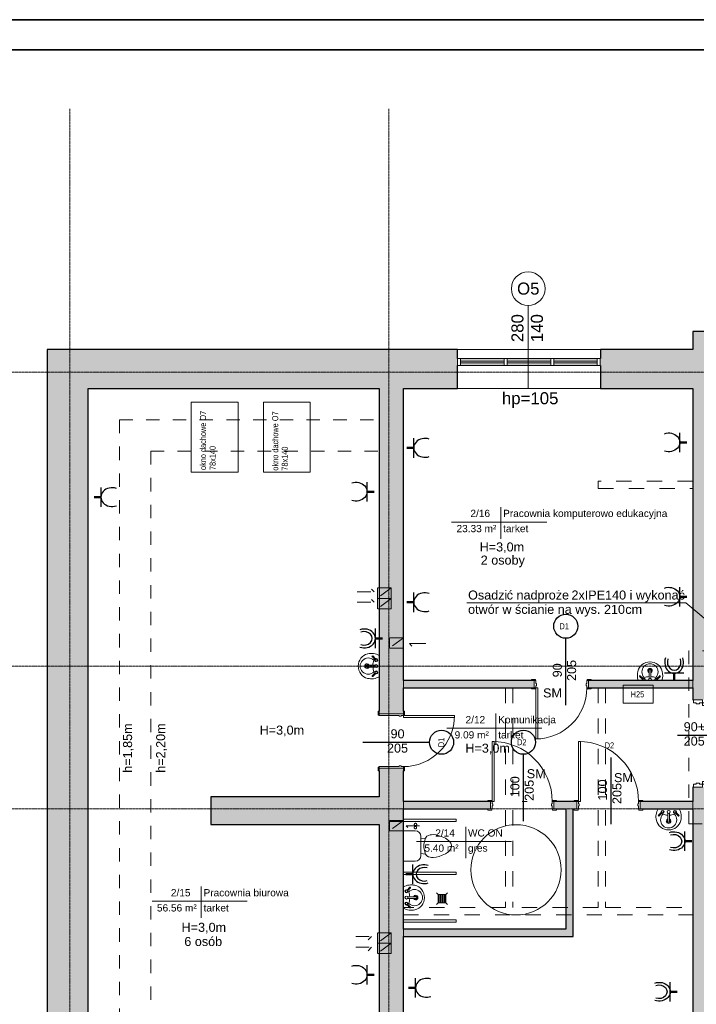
# Model space of a CAD drawing. Header units: centimetres. Extents: x 14504 to 44111, y -18976 to -7683.
# Tile 109 of 141: x 36046 to 37171, y -17642 to -16006. Entities that reach past the tile are written whole.
import ezdxf

# ---------------------------------------------------------------- set-up
doc = ezdxf.new("R2010")
doc.units = ezdxf.units.CM
for name, pattern in [('Aligning Line 1_8_', [0.635, 0.3175, -0.3175]), ('Kreska', [0.635, 0.3175, -0.3175]), ('Linia siatki', [0.9925, 0.47, -0.2175, 0.0875, -0.2175]), ('Ukryty', [0.714375, 0.47625, -0.238125])]:
    doc.linetypes.add(name, pattern=pattern)
for name, color, linetype, lineweight in [('_gruba', 90, 'Continuous', 35), ('A-AREA-IDEN', 4, 'Continuous', 9), ('A-DETL', 6, 'Continuous', 9), ('A-DETL-HDLN', 90, 'Ukryty', 9), ('A-DETL-MEDM', 33, 'Continuous', 25), ('A-DETL-THIN', 151, 'Continuous', 9), ('A-DOOR', 31, 'Continuous', 9), ('A-DOOR-FRAM', 31, 'Continuous', 18), ('A-GLAZ', 151, 'Continuous', 9), ('A-WALL', 4, 'Continuous', 9), ('A-WALL-PATT', 111, 'Continuous', 25), ('G-ANNO-TEXT', 8, 'Continuous', 9), ('I-WALL', 2, 'Continuous', 9), ('IE inst', 1, 'Continuous', 50), ('P-SANR-FIXT', 6, 'Continuous', 9), ('S-GRID', 8, 'Continuous', 9)]:
    doc.layers.add(name, color=color, linetype=linetype, lineweight=lineweight)
doc.styles.add('Arial_1', font='arial.ttf', dxfattribs={"height": 12})
doc.styles.add('Arial_3', font='arial.ttf', dxfattribs={"width": 0.8, "height": 18})
doc.styles.add('Arial_4', font='arial.ttf', dxfattribs={"height": 10})
doc.styles.add('Arial_5', font='arial.ttf', dxfattribs={"height": 15})

# ---------------------------------------------------------------- blocks, each defined once
blk = doc.blocks.new('Drzwi-wewnętrzne-jednoskrzydłowe-dwupanelowe-drewniane - 900 x 2100mm-634583-6_Poziom posadzka II pietra')
at = {"layer": 'A-DOOR', "lineweight": 18}
for p, q in [((42.5, 90.7), (39, 90.7)), ((39, 90.7), (39, 5.7)), ((42.5, 5.7), (42.5, 90.7)), ((39, 5.7), (42.5, 5.7))]:
    blk.add_line(p, q, dxfattribs=at)
at = {"layer": 'A-DOOR'}
for p, q in [((-43.1, 7.7), (-49.6, 7.7)), ((-49.6, 7.7), (-49.6, 5.7)), ((-49.6, 5.7), (-43.1, 5.7)), ((-43.1, 5.7), (-43.1, 7.7)), ((49.6, 7.7), (43.1, 7.7)), ((43.1, 7.7), (43.1, 5.7)), ((43.1, 5.7), (49.6, 5.7)), ((49.6, 5.7), (49.6, 7.7)), ((-43.1, -6.3), (-49.6, -6.3)), ((-49.6, -6.3), (-49.6, -8.3)), ((-49.6, -8.3), (-43.1, -8.3)), ((-43.1, -8.3), (-43.1, -6.3)), ((49.6, -6.3), (43.1, -6.3)), ((43.1, -6.3), (43.1, -8.3)), ((43.1, -8.3), (49.6, -8.3)), ((49.6, -8.3), (49.6, -6.3))]:
    blk.add_line(p, q, dxfattribs=at)
blk.add_arc((42.5, 5.7), 85, 90, 180, dxfattribs=at)
at = {"layer": 'A-DOOR-FRAM'}
for p, q in [((-42.5, 5.7), (-45, 5.7)), ((-45, 5.7), (-45, -6.3)), ((-42.5, 2.2), (-42.5, 5.7)), ((-41.2, 2.2), (-42.5, 2.2)), ((-41.2, -1.3), (-41.2, 2.2)), ((42.5, 2.2), (41.2, 2.2)), ((41.2, 2.2), (41.2, -1.3)), ((42.5, 5.7), (42.5, 2.2)), ((45, 5.7), (42.5, 5.7)), ((45, -6.3), (45, 5.7)), ((-45, -6.3), (-42.5, -6.3)), ((-42.5, -6.3), (-42.5, -1.3)), ((-42.5, -1.3), (-41.2, -1.3)), ((41.2, -1.3), (42.5, -1.3)), ((42.5, -1.3), (42.5, -6.3)), ((42.5, -6.3), (45, -6.3))]:
    blk.add_line(p, q, dxfattribs=at)
blk = doc.blocks.new('Drzwi-wewnętrzne-jednoskrzydłowe-dwupanelowe-drewniane - 900 x 2100mm-613824-6_Poziom posadzka II pietra')
at = {"layer": 'A-DOOR'}
for p, q in [((-49.635, 22.3175), (-43.135, 22.3175)), ((-49.635, 20.3175), (-49.635, 22.3175)), ((-43.135, 20.3175), (-49.635, 20.3175)), ((-43.135, 22.3175), (-43.135, 20.3175)), ((43.135, 22.3175), (49.635, 22.3175)), ((43.135, 20.3175), (43.135, 22.3175)), ((49.635, 20.3175), (43.135, 20.3175)), ((49.635, 22.3175), (49.635, 20.3175)), ((-49.635, -19.6825), (-43.135, -19.6825)), ((-49.635, -21.6825), (-49.635, -19.6825)), ((-43.135, -21.6825), (-49.635, -21.6825)), ((-43.135, -19.6825), (-43.135, -21.6825)), ((43.135, -19.6825), (49.635, -19.6825)), ((43.135, -21.6825), (43.135, -19.6825)), ((49.635, -21.6825), (43.135, -21.6825)), ((49.635, -19.6825), (49.635, -21.6825))]:
    blk.add_line(p, q, dxfattribs=at)
at = {"layer": 'A-DOOR', "lineweight": 18}
for p, q in [((39, -19.6825), (42.5, -19.6825)), ((39, -104.6825), (39, -19.6825)), ((42.5, -19.6825), (42.5, -104.6825)), ((42.5, -104.6825), (39, -104.6825))]:
    blk.add_line(p, q, dxfattribs=at)
at = {"layer": 'A-DOOR'}
blk.add_arc((42.5, -19.6825), 85, 180, 270, dxfattribs=at)
at = {"layer": 'A-DOOR-FRAM'}
for p, q in [((-45, 20.3175), (-42.5, 20.3175)), ((-45, -19.6825), (-45, 20.3175)), ((-42.5, 20.3175), (-42.5, -12.69)), ((42.5, 20.3175), (45, 20.3175)), ((42.5, -12.69), (42.5, 20.3175)), ((45, 20.3175), (45, -19.6825)), ((-42.5, -12.69), (-41.23, -12.69)), ((-42.5, -16.1825), (-42.5, -19.6825)), ((-41.23, -16.1825), (-42.5, -16.1825)), ((-41.23, -12.69), (-41.23, -16.1825)), ((41.23, -12.69), (42.5, -12.69)), ((41.23, -16.1825), (41.23, -12.69)), ((42.5, -16.1825), (41.23, -16.1825)), ((42.5, -19.6825), (42.5, -16.1825)), ((-42.5, -19.6825), (-45, -19.6825)), ((45, -19.6825), (42.5, -19.6825))]:
    blk.add_line(p, q, dxfattribs=at)
blk = doc.blocks.new('Aluminum_2 szybowe - 160x140 wymiana-V1-6_Poziom posadzka II pietra')
at = {"layer": 'A-GLAZ'}
h = blk.add_hatch(color=256, dxfattribs=at)
h.paths.add_polyline_path([(-59.7, 8.7), (-59.7, 13.2), (-132.1, 13.2), (-132.1, 8.7)])
h.paths.add_polyline_path([(-59.7, 15.7), (-59.7, 20.2), (-132.1, 20.2), (-132.1, 15.7)])
h = blk.add_hatch(color=256, dxfattribs=at)
h.paths.add_polyline_path([(17.8, 8.7), (17.8, 13.2), (-54.6, 13.2), (-54.6, 8.7)])
h.paths.add_polyline_path([(17.8, 15.7), (17.8, 20.2), (-54.6, 20.2), (-54.6, 15.7)])
at = {"layer": 'A-GLAZ', "lineweight": 18}
for p, q in [((-132.1, 20.2), (-137.2, 20.2)), ((-137.2, 20.2), (-137.2, 8.7)), ((-132.1, 8.7), (-132.1, 20.2)), ((-54.6, 20.2), (-59.7, 20.2)), ((-59.7, 20.2), (-59.7, 8.7)), ((-54.6, 8.7), (-54.6, 20.2)), ((22.8, 20.2), (17.8, 20.2)), ((17.8, 20.2), (17.8, 8.7)), ((22.8, 8.7), (22.8, 20.2)), ((-137.2, 8.7), (-132.1, 8.7)), ((-59.7, 15.7), (-132.1, 15.7)), ((-132.1, 15.7), (-132.1, 13.2)), ((-132.1, 13.2), (-59.7, 13.2)), ((-59.7, 13.2), (-59.7, 15.7)), ((-59.7, 8.7), (-54.6, 8.7)), ((17.8, 15.7), (-54.6, 15.7)), ((-54.6, 15.7), (-54.6, 13.2)), ((-54.6, 13.2), (17.8, 13.2)), ((17.8, 13.2), (17.8, 15.7)), ((17.8, 8.7), (22.8, 8.7))]:
    blk.add_line(p, q, dxfattribs=at)
at = {"layer": 'A-GLAZ'}
for p, q in [((-132.1, 20.2), (-59.7, 20.2)), ((-54.6, 20.2), (17.8, 20.2)), ((-59.7, 8.7), (-132.1, 8.7)), ((17.8, 8.7), (-54.6, 8.7))]:
    blk.add_line(p, q, dxfattribs=at)
blk = doc.blocks.new('wewnetrzne dwupanelowe - 100x210-634339-6_Poziom posadzka II pietra')
at = {"layer": 'A-DOOR'}
for p, q in [((-57.135, 8.3175), (-50.635, 8.3175)), ((-57.135, 6.3175), (-57.135, 8.3175)), ((-50.635, 6.3175), (-57.135, 6.3175)), ((-50.635, 8.3175), (-50.635, 6.3175)), ((50.635, 8.3175), (57.135, 8.3175)), ((50.635, 6.3175), (50.635, 8.3175)), ((57.135, 6.3175), (50.635, 6.3175)), ((57.135, 8.3175), (57.135, 6.3175)), ((-57.135, -5.6825), (-50.635, -5.6825)), ((-57.135, -7.6825), (-57.135, -5.6825)), ((-50.635, -7.6825), (-57.135, -7.6825)), ((-50.635, -5.6825), (-50.635, -7.6825)), ((50.635, -5.6825), (57.135, -5.6825)), ((50.635, -7.6825), (50.635, -5.6825)), ((57.135, -7.6825), (50.635, -7.6825)), ((57.135, -5.6825), (57.135, -7.6825))]:
    blk.add_line(p, q, dxfattribs=at)
at = {"layer": 'A-DOOR', "lineweight": 18}
for p, q in [((46.5, -5.6825), (50, -5.6825)), ((46.5, -105.6825), (46.5, -5.6825)), ((50, -5.6825), (50, -105.6825)), ((50, -105.6825), (46.5, -105.6825))]:
    blk.add_line(p, q, dxfattribs=at)
at = {"layer": 'A-DOOR'}
blk.add_arc((50, -5.6825), 100, 180, 270, dxfattribs=at)
at = {"layer": 'A-DOOR-FRAM'}
for p, q in [((-52.5, 6.3175), (-50, 6.3175)), ((-52.5, -5.6825), (-52.5, 6.3175)), ((-50, 6.3175), (-50, 1.31)), ((-50, 1.31), (-48.73, 1.31)), ((-48.73, 1.31), (-48.73, -2.1825)), ((48.73, 1.31), (50, 1.31)), ((48.73, -2.1825), (48.73, 1.31)), ((50, 6.3175), (52.5, 6.3175)), ((50, 1.31), (50, 6.3175)), ((52.5, 6.3175), (52.5, -5.6825)), ((-50, -5.6825), (-52.5, -5.6825)), ((-50, -2.1825), (-50, -5.6825)), ((-48.73, -2.1825), (-50, -2.1825)), ((50, -2.1825), (48.73, -2.1825)), ((50, -5.6825), (50, -2.1825)), ((52.5, -5.6825), (50, -5.6825))]:
    blk.add_line(p, q, dxfattribs=at)
blk = doc.blocks.new('Lavabo mural - 05 - 440mm x 350mm-346807-6_Poziom posadzka II pietra')
at = {"layer": 'P-SANR-FIXT'}
for p, q in [((-17.2, -11), (-11.7, -5.6)), ((-16.1, -12.1), (-10.7, -6.7)), ((-1.5, -21.5), (-1.5, -7.1)), ((1.5, -21.5), (1.5, -7.1)), ((16.4, -12.1), (11, -6.7)), ((17.5, -11), (12, -5.6))]:
    blk.add_line(p, q, dxfattribs=at)
for centre, radius, start, end in [((5.3, -13.1), 26.4, 150.3649, 193.6351), ((-5.3, -13.1), 26.4, 346.3649, 29.6351), ((0, -18.4), 13.5, 135.4629, 45.0556), ((-10.1, -5.1), 2.5, 0, 180), ((-10.1, -5.1), 2.5, 180, 207.0533), ((-10.1, -5.1), 1.7, 360, 180), ((-10.1, -5.1), 1.7, 180, 198.0596), ((-10.1, -5.1), 1.7, 198.0596, 360), ((-10.1, -5.1), 2.5, 242.9467, 0), ((-0.2, 16), 26.7, 249.1986, 267.1093), ((0, -5.1), 2.5, 0, 180), ((0, -5.1), 2.5, 180, 0), ((-0.2, 16), 26.7, 273.5606, 291.3199), ((10.4, -5.1), 2.5, 360, 180), ((10.4, -5.1), 2.5, 180, 297.0533), ((10.4, -5.1), 1.7, 0, 180), ((10.4, -5.1), 1.7, 180, 0), ((10.4, -5.1), 2.5, 332.9467, 360), ((-0.6, -14.5), 20.4, 193.6351, 271.6558), ((0, -20.4), 3.86, 112.8828, 180), ((0, -20.4), 3.86, 180, 360), ((0, -20.4), 2.35, 129.6826, 180), ((0, -20.4), 2.35, 180, 360), ((0.6, -14.5), 20.4, 268.3442, 346.3649), ((0, -20.4), 3.86, 360, 67.1178), ((0, -20.4), 2.35, 360, 50.3185)]:
    blk.add_arc(centre, radius, start, end, dxfattribs=at)
for centre, major_axis, ratio, start_param, end_param in [((-16.6, -11.6), (-0.545, 0.545), 0.274309, 0, 3.141593), ((17, -11.6), (0.545, 0.545), 0.274309, 3.141593, 6.283185), ((0, -21.5), (-1.5, 0), 0.428525, 0, 3.141593)]:
    blk.add_ellipse(centre, major_axis=major_axis, ratio=ratio, start_param=start_param, end_param=end_param, dxfattribs=at)
blk = doc.blocks.new('Drzwi-korytarz-niesymetryczne-wpuszczane - 1350 x 2000mm-590928-6_Poziom posadzka II pietra')
at = {"layer": 'A-DOOR', "lineweight": 18}
for p, q in [((-63, 6.365), (-67.5, 6.365)), ((-67.5, 6.365), (-67.5, -83.635)), ((-63, -83.635), (-63, 6.365)), ((63, 6.365), (67.5, 6.365)), ((63, -38.635), (63, 6.365)), ((67.5, 6.365), (67.5, -38.635)), ((67.5, -38.635), (63, -38.635)), ((-67.5, -83.635), (-63, -83.635))]:
    blk.add_line(p, q, dxfattribs=at)
at = {"layer": 'A-DOOR'}
for centre, radius, start, end in [((-67.5, 6.365), 90, 270, 360), ((67.5, 6.365), 45, 180, 270)]:
    blk.add_arc(centre, radius, start, end, dxfattribs=at)
at = {"layer": 'A-DOOR-FRAM'}
for p, q in [((-72.5, 21.365), (-67.5, 21.365)), ((-72.5, 6.365), (-72.5, 21.365)), ((-67.5, 21.365), (-67.5, 16.44375)), ((-67.5, 16.44375), (-65.9125, 16.44375)), ((-65.9125, 16.44375), (-65.9125, 11.34125)), ((65.9125, 16.44375), (67.5, 16.44375)), ((65.9125, 11.34125), (65.9125, 16.44375)), ((67.5, 21.365), (72.5, 21.365)), ((67.5, 16.44375), (67.5, 21.365)), ((72.5, 21.365), (72.5, 6.365)), ((-67.5, 6.365), (-72.5, 6.365)), ((-67.5, 11.34125), (-67.5, 6.365)), ((-65.9125, 11.34125), (-67.5, 11.34125)), ((67.5, 11.34125), (65.9125, 11.34125)), ((67.5, 6.365), (67.5, 11.34125)), ((72.5, 6.365), (67.5, 6.365))]:
    blk.add_line(p, q, dxfattribs=at)
blk = doc.blocks.new('Muszla klozetowa domowa - 3D - Muszla klozetowa domowa - 3D-412173-6_Poziom posadzka II pietra')
at = {"layer": 'P-SANR-FIXT'}
for p, q in [((-15.4, 15.2), (-13, 20.3)), ((-13, 20.3), (-9.5, 25.4)), ((-9.5, 25.4), (-7, 27.9)), ((-7, 27.9), (-4.8, 29.2)), ((-4.8, 29.2), (-1.3, 30.5)), ((-1.3, 30.5), (1.3, 30.5)), ((1.3, 30.5), (4.8, 29.2)), ((4.8, 29.2), (7, 27.9)), ((7, 27.9), (9.5, 25.4)), ((9.5, 25.4), (13, 20.3)), ((13, 20.3), (15.4, 15.2)), ((-19.1, 0), (-18.6, 5.1)), ((-18.6, 5.1), (-17.2, 10.2)), ((-17.2, 10.2), (-15.4, 15.2)), ((15.4, 15.2), (17.2, 10.2)), ((17.2, 10.2), (18.6, 5.1)), ((18.6, 5.1), (19.1, 0)), ((-18.8, -2.5), (-19.1, 0)), ((-18.4, -5.1), (-18.8, -2.5)), ((-17.7, -7.6), (-18.4, -5.1)), ((-16.3, -10.2), (-17.7, -7.6)), ((-13.2, -12.7), (-16.3, -10.2)), ((-9.7, -14), (-13.2, -12.7)), ((-12.3, -20.4), (-13.2, -12.7)), ((-2.5, -15.2), (-9.7, -14)), ((2.5, -15.2), (-2.5, -15.2)), ((9.7, -14), (2.5, -15.2)), ((13.2, -12.7), (9.7, -14)), ((12.3, -20.4), (13.2, -12.7)), ((16.3, -10.2), (13.2, -12.7)), ((17.7, -7.6), (16.3, -10.2)), ((18.4, -5.1), (17.7, -7.6)), ((18.8, -2.5), (18.4, -5.1)), ((19.1, 0), (18.8, -2.5)), ((-25.3, -29.8), (-25.3, -49.5)), ((15.9, -20.4), (-15.9, -20.4)), ((25.3, -49.5), (25.3, -29.8))]:
    blk.add_line(p, q, dxfattribs=at)
for centre, start, end in [((-15.9, -29.8), 90, 180), ((15.9, -29.8), 0, 90)]:
    blk.add_arc(centre, 9.46, start, end, dxfattribs=at)
blk = doc.blocks.new('Lavabo mural - 05 - 440mm x 350mm-V2-6_Poziom posadzka II pietra')
at = {"layer": 'P-SANR-FIXT'}
for p, q in [((-17.2, -11), (-11.7, -5.6)), ((-16.1, -12.1), (-10.7, -6.7)), ((-1.5, -21.5), (-1.5, -7.1)), ((1.5, -21.5), (1.5, -7.1)), ((16.4, -12.1), (11, -6.7)), ((17.5, -11), (12, -5.6))]:
    blk.add_line(p, q, dxfattribs=at)
for centre, radius, start, end in [((5.3, -13.1), 26.4, 159.8825, 193.6351), ((0, -18.4), 13.5, 135.4629, 45.0556), ((-10.1, -5.1), 2.5, 152.7917, 180), ((-10.1, -5.1), 2.5, 180, 207.0533), ((-10.1, -5.1), 1.7, 139.9948, 180), ((-10.1, -5.1), 1.7, 180, 198.0596), ((-10.1, -5.1), 1.7, 198.0596, 360), ((-10.1, -5.1), 2.5, 242.9467, 0), ((-0.2, 16), 26.7, 249.1986, 267.1093), ((-10.1, -5.1), 1.7, 360, 40.0052), ((-10.1, -5.1), 2.5, 0, 27.2083), ((0, -5.1), 2.5, 152.7917, 180), ((0, -5.1), 2.5, 180, 0), ((-0.2, 16), 26.7, 273.5606, 291.3199), ((0, -5.1), 2.5, 0, 27.2083), ((10.4, -5.1), 2.5, 152.7917, 180), ((10.4, -5.1), 2.5, 180, 297.0533), ((10.4, -5.1), 1.7, 139.9919, 180), ((10.4, -5.1), 1.7, 180, 0), ((10.4, -5.1), 1.7, 0, 40.0081), ((10.4, -5.1), 2.5, 360, 27.2083), ((10.4, -5.1), 2.5, 332.9467, 360), ((-5.3, -13.1), 26.4, 346.3649, 20.1175), ((-0.6, -14.5), 20.4, 193.6351, 271.6558), ((0, -20.4), 3.86, 112.8828, 180), ((0, -20.4), 3.86, 180, 360), ((0, -20.4), 2.35, 129.6826, 180), ((0, -20.4), 2.35, 180, 360), ((0.6, -14.5), 20.4, 268.3442, 346.3649), ((0, -20.4), 3.86, 360, 67.1178), ((0, -20.4), 2.35, 360, 50.3185)]:
    blk.add_arc(centre, radius, start, end, dxfattribs=at)
for centre, major_axis, ratio, start_param, end_param in [((-16.6, -11.6), (-0.545, 0.545), 0.274309, 0, 3.141593), ((17, -11.6), (0.545, 0.545), 0.274309, 3.141593, 6.283185), ((0, -21.5), (-1.5, 0), 0.428525, 0, 3.141593)]:
    blk.add_ellipse(centre, major_axis=major_axis, ratio=ratio, start_param=start_param, end_param=end_param, dxfattribs=at)
blk = doc.blocks.new('Etyk_pom_1_mala - Etyk_pom_1_mala-219433-6_Poziom posadzka II pietra')
at = {"layer": 'A-AREA-IDEN'}
for p, q in [((-0.096, 0.144), (-0.096, -0.378)), ((-0.915, -0.101), (0.666, -0.101))]:
    blk.add_line(p, q, dxfattribs=at)
blk = doc.blocks.new('2')
at = {"layer": 'IE inst', "linetype": 'Continuous', "lineweight": -3}
blk.add_line((230327, 30060), (230327, 30382), dxfattribs=at)
at = {"layer": 'IE inst'}
blk.add_line((230327, 30222), (230445, 30222), dxfattribs=at)
at = {"layer": 'IE inst', "linetype": 'Continuous', "lineweight": -3, "extrusion": (0, 0, -1)}
for centre, major_axis in [((230143, 30223), (185, 0)), ((230140, 30222), (134, 0))]:
    blk.add_ellipse(centre, major_axis=major_axis, ratio=0.845477, start_param=4.316789, end_param=8.249581, dxfattribs=at)

msp = doc.modelspace()

# ---------------------------------------------------------------- hatches: boundary and pattern name
at = {"layer": 'A-WALL-PATT', "lineweight": 9, "transparency": 33554610}
h = msp.add_hatch(color=256, dxfattribs=at)
h.paths.add_polyline_path([(37165.1, -18126.9), (37211.1, -18126.9), (37211.1, -17280.9), (37165.1, -17280.9), (37165.1, -18061.9)])
h.paths.add_polyline_path([(37165.1, -17135.9), (37211.1, -17135.9), (37211.1, -16523.9), (37165.1, -16523.9), (37165.1, -17135.4)])
for points in [[(36092.1, -18126.9), (36160.1, -18126.9), (36160.1, -16553.9), (36092.1, -16553.9), (36092.1, -17374)], [(36644.1, -16618.9), (36644.1, -16553.9), (36160.1, -16553.9), (36160.1, -16618.9), (36415.5, -16618.9)], [(36644.1, -17342.9), (36644.1, -17296.9), (36364.1, -17296.9), (36364.1, -17342.9), (36581.8, -17342.9)], [(36966.1, -17528.9), (36966.1, -17316.9), (36954.1, -17316.9), (36954.1, -17528.9)], [(36684.1, -17528.9), (36954.1, -17528.9), (36954.1, -17516.9), (36684.1, -17516.9)]]:
    msp.add_hatch(color=256, dxfattribs=at).paths.add_polyline_path(points)
h = msp.add_hatch(color=256, dxfattribs=at)
h.paths.add_polyline_path([(37080.6, -16618.9), (37165.1, -16618.9), (37165.1, -16553.9), (37011.6, -16553.9), (37011.6, -16618.9)])
h.paths.add_polyline_path([(36757, -16618.9), (36774.1, -16618.9), (36774.1, -16553.9), (36644.1, -16553.9), (36644.1, -16618.9), (36684.1, -16618.9)])
h = msp.add_hatch(color=256, dxfattribs=at)
h.paths.add_polyline_path([(36684.1, -18061.9), (36684.1, -17249.4), (36644.1, -17249.4), (36644.1, -18061.9), (36651.1, -18061.9)])
h.paths.add_polyline_path([(36684.1, -17159.4), (36684.1, -16618.9), (36644.1, -16618.9), (36644.1, -17159.4), (36680.6, -17159.4)])
h = msp.add_hatch(color=256, dxfattribs=at)
h.paths.add_polyline_path([(37080.6, -17115.9), (37165.1, -17115.9), (37165.1, -17103.9), (36991.6, -17103.9), (36991.6, -17115.9), (36996.2, -17115.9)])
h.paths.add_polyline_path([(36748, -17115.9), (36901.6, -17115.9), (36901.6, -17103.9), (36684.1, -17103.9), (36684.1, -17115.9)])
h = msp.add_hatch(color=256, dxfattribs=at)
h.paths.add_polyline_path([(36934.1, -17316.9), (36972.6, -17316.9), (36972.6, -17304.9), (36934.1, -17304.9), (36934.1, -17311.9)])
h.paths.add_polyline_path([(37165.1, -17316.9), (37165.1, -17304.9), (37077.6, -17304.9), (37077.6, -17316.9), (37082.2, -17316.9)])
h.paths.add_polyline_path([(36824.5, -17316.9), (36829.1, -17316.9), (36829.1, -17304.9), (36684.1, -17304.9), (36684.1, -17316.9), (36748, -17316.9)])

# ---------------------------------------------------------------- linework, layer by layer
at = {"layer": '_gruba'}
for points in [[(35620.2, -16006.1), (40620.2, -16006.1), (40620.2, -18976.1), (35620.2, -18976.1)], [(35670.2, -18926.1), (40570.2, -18926.1), (40570.2, -16056.1), (35670.2, -16056.1)]]:
    msp.add_lwpolyline(points, dxfattribs=at)
at = {"layer": 'A-DETL', "linetype": 'Aligning Line 1_8_'}
msp.add_line((36160.1, -16618.9), (36204.1, -16618.9), dxfattribs=at)
at = {"layer": 'A-DETL', "linetype": 'Aligning Line 1_8_', "ltscale": 70}
for p, q in [((36212.1, -16670.9), (36212.1, -18009.9)), ((36212.1, -16670.9), (36644.1, -16670.9)), ((36264.1, -16722.9), (36644.1, -16722.9)), ((36264.1, -16722.9), (36264.1, -17957.9)), ((36607.6, -16956.5), (36635.6, -16956.5)), ((36635.6, -16956.5), (36631.4, -16952.3)), ((36664.1, -16950.1), (36641.1, -16950.1)), ((36641.1, -16950.1), (36641.1, -16967.3)), ((36664.1, -16950.1), (36641.1, -16967.3)), ((36664.1, -16967.3), (36664.1, -16950.1)), ((36607.6, -16973.7), (36635.6, -16973.7)), ((36635.6, -16973.7), (36631.4, -16969.5)), ((36664.1, -16967.3), (36641.1, -16967.3)), ((36664.1, -16967.3), (36641.1, -16967.3)), ((36641.1, -16967.3), (36641.1, -16984.5)), ((36664.1, -16967.3), (36641.1, -16984.5)), ((36664.1, -16984.5), (36664.1, -16967.3)), ((36664.1, -16984.5), (36641.1, -16984.5)), ((36684.1, -17033.1), (36661.1, -17033.1)), ((36661.1, -17033.1), (36661.1, -17050.3)), ((36684.1, -17033.1), (36661.1, -17050.3)), ((36684.1, -17050.3), (36684.1, -17033.1)), ((36694.1, -17042.3), (36721.4, -17042.3)), ((36721.4, -17042.3), (36694.1, -17042.3)), ((36694.1, -17042.3), (36698.4, -17046.6)), ((36684.1, -17050.3), (36661.1, -17050.3)), ((37158.4, -17054.4), (37158.4, -17341.9)), ((37426.1, -17054.4), (37158.4, -17054.4)), ((36684.1, -17336.3), (36661.1, -17336.3)), ((36661.1, -17336.3), (36661.1, -17353.5)), ((36684.1, -17336.3), (36661.1, -17353.5)), ((36684.1, -17353.5), (36684.1, -17336.3)), ((36661.1, -17353.5), (36684.1, -17353.5)), ((36684.1, -17353.5), (36661.1, -17353.5)), ((36689, -17345.3), (36711, -17345.3)), ((36689, -17345.3), (36691.8, -17348.1)), ((37158.4, -17341.9), (37822.1, -17341.9)), ((36605.1, -17528.9), (36631.1, -17528.9)), ((36631.1, -17528.9), (36625.4, -17534.6)), ((36664.1, -17522.9), (36641.1, -17522.9)), ((36641.1, -17522.9), (36641.1, -17540.1)), ((36664.1, -17522.9), (36641.1, -17540.1)), ((36664.1, -17540.1), (36664.1, -17522.9)), ((36605.1, -17546.9), (36631.1, -17546.9)), ((36631.1, -17546.9), (36625.4, -17552.6)), ((36664.1, -17540.1), (36641.1, -17540.1)), ((36664.1, -17540.1), (36641.1, -17540.1)), ((36641.1, -17540.1), (36641.1, -17557.3)), ((36664.1, -17540.1), (36641.1, -17557.3)), ((36664.1, -17557.3), (36664.1, -17540.1)), ((36664.1, -17557.3), (36641.1, -17557.3))]:
    msp.add_line(p, q, dxfattribs=at)
for centre in [(36704.2, -17348.1), (36704.3, -17342.9)]:
    msp.add_circle(centre, 2, dxfattribs=at)
at = {"layer": 'A-DETL-HDLN', "linetype": 'Kreska', "ltscale": 80}
for p, q in [((37165.1, -16772.9), (37008.1, -16772.9)), ((37008.1, -16772.9), (37008.1, -16784.9)), ((37008.1, -16784.9), (37165.1, -16784.9)), ((36854.1, -17115.9), (36854.1, -17480.9)), ((36866.1, -17115.9), (36866.1, -17480.9)), ((37008.1, -17115.9), (37008.1, -17480.9)), ((37020.1, -17115.9), (37020.1, -17480.9)), ((36890.1, -17304.9), (36881.6, -17304.9)), ((36854.1, -17480.9), (36684.1, -17480.9)), ((37008.1, -17480.9), (36866.1, -17480.9)), ((37020.1, -17480.9), (37165.1, -17480.9)), ((36684.1, -17492.9), (37165.1, -17492.9)), ((36966.1, -17528.9), (36966.1, -17516.9))]:
    msp.add_line(p, q, dxfattribs=at)
at = {"layer": 'A-DETL-MEDM'}
for p, q in [((36954.1, -17144.7), (36954.1, -17033.7)), ((36616.6, -17206.4), (36727.6, -17206.4)), ((37139.6, -17194.7), (37250.6, -17194.7)), ((36883.6, -17337.4), (36883.6, -17226.4)), ((37029.4, -17342.7), (37029.4, -17231.7))]:
    msp.add_line(p, q, dxfattribs=at)
for centre in [(36954.1, -17013.7), (36747.6, -17206.4), (36883.6, -17206.4)]:
    msp.add_circle(centre, 20, dxfattribs=at)
at = {"layer": 'A-DETL-THIN'}
for p, q in [((36891.6, -16618.9), (36891.6, -16480.9)), ((36331.4, -16641.6), (36409.4, -16641.6)), ((36331.4, -16757.6), (36331.4, -16641.6)), ((36409.4, -16641.6), (36409.4, -16757.6)), ((36451.4, -16641.6), (36529.4, -16641.6)), ((36451.4, -16757.6), (36451.4, -16641.6)), ((36529.4, -16641.6), (36529.4, -16757.6)), ((36409.4, -16757.6), (36331.4, -16757.6)), ((36529.4, -16757.6), (36451.4, -16757.6)), ((36789.8, -16974.6), (37153.4, -16974.6)), ((37153.4, -16974.6), (37272.9, -17074.8)), ((37049.4, -17111.7), (37099.4, -17111.7)), ((37049.4, -17141.7), (37049.4, -17111.7)), ((37099.4, -17111.7), (37099.4, -17141.7)), ((37099.4, -17141.7), (37049.4, -17141.7)), ((36684.1, -17334.2), (36772.1, -17334.2)), ((36772.1, -17334.2), (36772.1, -17338.2)), ((36772.1, -17338.2), (36661.1, -17338.2)), ((36684.1, -17421.9), (36772.1, -17421.9)), ((36772.1, -17425.9), (36684.1, -17425.9)), ((36772.1, -17421.9), (36772.1, -17425.9)), ((36741.8, -17459.2), (36739, -17456.3)), ((36741.8, -17459.2), (36754.6, -17459.2)), ((36741.8, -17473.2), (36741.8, -17459.2)), ((36743.8, -17459.2), (36743.8, -17473.2)), ((36745.8, -17459.2), (36745.8, -17473.2)), ((36747.8, -17459.2), (36747.8, -17473.2)), ((36749.8, -17459.2), (36749.8, -17473.2)), ((36751.8, -17459.2), (36751.8, -17473.2)), ((36753.8, -17459.2), (36753.8, -17473.2)), ((36754.6, -17459.2), (36757.4, -17456.3)), ((36754.6, -17459.2), (36754.6, -17473.2)), ((36741.8, -17473.2), (36739, -17476)), ((36754.6, -17473.2), (36741.8, -17473.2)), ((36754.6, -17473.2), (36757.4, -17476)), ((36684.1, -17501.4), (36772.1, -17501.4)), ((36684.1, -17505.4), (36684.1, -17501.4)), ((36772.1, -17505.4), (36684.1, -17505.4)), ((36772.1, -17501.4), (36772.1, -17505.4))]:
    msp.add_line(p, q, dxfattribs=at)
for centre, radius in [((36891.6, -16452.9), 28), ((36871.4, -17418.3), 75)]:
    msp.add_circle(centre, radius, dxfattribs=at)
at = {"layer": 'A-WALL', "lineweight": 25}
for p, q in [((37248.6, -16523.9), (37165.1, -16523.9)), ((37165.1, -16523.9), (37165.1, -16553.9)), ((36092.1, -16553.9), (36092.1, -18126.9)), ((36774.1, -16553.9), (36092.1, -16553.9)), ((36774.1, -16568.9), (36774.1, -16553.9)), ((37165.1, -16553.9), (37011.6, -16553.9)), ((37011.6, -16553.9), (37011.6, -16568.9)), ((36774.1, -16618.9), (36774.1, -16580.3)), ((37011.6, -16580.3), (37011.6, -16618.9)), ((36160.1, -18061.9), (36160.1, -16618.9)), ((36160.1, -16618.9), (36644.1, -16618.9)), ((36684.1, -16618.9), (36774.1, -16618.9)), ((37011.6, -16618.9), (37165.1, -16618.9)), ((37165.1, -16618.9), (37165.1, -17103.9)), ((36897, -17103.9), (36684.1, -17103.9)), ((37165.1, -17103.9), (36996.2, -17103.9)), ((36684.1, -17115.9), (36897, -17115.9)), ((36996.2, -17115.9), (37165.1, -17115.9)), ((37165.1, -17115.9), (37165.1, -17135.9)), ((37165.1, -17135.9), (37166.1, -17135.9)), ((37166.1, -17280.9), (37165.1, -17280.9)), ((37165.1, -17280.9), (37165.1, -17304.9)), ((36644.1, -17296.9), (36364.1, -17296.9)), ((36364.1, -17296.9), (36364.1, -17342.9)), ((36824.5, -17304.9), (36684.1, -17304.9)), ((36684.1, -17316.9), (36824.5, -17316.9)), ((36968, -17304.9), (36938.7, -17304.9)), ((36938.7, -17316.9), (36954.1, -17316.9)), ((36954.1, -17316.9), (36954.1, -17516.9)), ((36966.1, -17316.9), (36968, -17316.9)), ((36966.1, -17528.9), (36966.1, -17316.9)), ((37165.1, -17304.9), (37082.2, -17304.9)), ((37082.2, -17316.9), (37165.1, -17316.9)), ((37165.1, -17316.9), (37165.1, -18061.9)), ((36364.1, -17342.9), (36644.1, -17342.9)), ((36954.1, -17516.9), (36684.1, -17516.9)), ((36684.1, -17528.9), (36966.1, -17528.9))]:
    msp.add_line(p, q, dxfattribs=at)
at = {"layer": 'A-WALL'}
for p, q in [((36774.1, -16553.9), (37011.6, -16553.9)), ((37011.6, -16618.9), (36774.1, -16618.9)), ((36684.1, -17103.9), (36684.1, -17115.9)), ((37165.1, -17115.9), (37165.1, -17103.9)), ((36684.1, -17304.9), (36684.1, -17316.9)), ((37165.1, -17316.9), (37165.1, -17304.9)), ((36684.1, -17516.9), (36684.1, -17528.9))]:
    msp.add_line(p, q, dxfattribs=at)
at = {"layer": 'I-WALL', "lineweight": 25}
for p, q in [((36644.1, -16618.9), (36644.1, -17154.8)), ((36684.1, -17103.9), (36684.1, -16618.9)), ((36684.1, -17154.8), (36684.1, -17115.9)), ((36644.1, -17254), (36644.1, -17296.9)), ((36684.1, -17304.9), (36684.1, -17254)), ((36684.1, -17516.9), (36684.1, -17316.9)), ((36644.1, -17342.9), (36644.1, -18061.9)), ((36684.1, -18061.9), (36684.1, -17528.9))]:
    msp.add_line(p, q, dxfattribs=at)
at = {"layer": 'IE inst', "linetype": 'Continuous', "lineweight": -3}
for p, q in [((37143.6, -16724.6), (37143.6, -16692.3)), ((36701.5, -16733.7), (36701.5, -16701.4)), ((36623.8, -16806.4), (36623.8, -16774.2)), ((36181.6, -16815.5), (36181.6, -16783.3)), ((36701.5, -16990), (36701.5, -16957.8)), ((37143.6, -16980.9), (37143.6, -16948.7)), ((36623.8, -17608.9), (36623.8, -17576.7)), ((36704.5, -17630.6), (36704.5, -17598.4))]:
    msp.add_line(p, q, dxfattribs=at)
at = {"layer": 'IE inst'}
for p, q in [((37143.7, -16708.3), (37155.4, -16708.3)), ((36701.5, -16717.4), (36689.8, -16717.4)), ((36623.8, -16790.2), (36635.5, -16790.2)), ((36181.6, -16799.3), (36169.9, -16799.3)), ((36701.5, -16973.8), (36689.8, -16973.8)), ((37143.7, -16964.7), (37155.4, -16964.7)), ((36623.8, -17592.7), (36635.5, -17592.7)), ((36704.5, -17614.4), (36692.8, -17614.4))]:
    msp.add_line(p, q, dxfattribs=at)
at = {"layer": 'IE inst', "linetype": 'Continuous', "lineweight": -3, "extrusion": (0, 0, -1)}
for centre in [(37125.2, -16708.2), (36605.4, -16790.1), (37125.2, -16964.6), (36605.4, -17592.6)]:
    msp.add_ellipse(centre, major_axis=(18.5, 0), ratio=0.845477, start_param=4.316789, end_param=8.249581, dxfattribs=at)
at = {"layer": 'IE inst', "linetype": 'Continuous', "lineweight": -3}
for centre in [(36719.9, -16717.3), (36200, -16799.2), (36719.9, -16973.7), (36722.9, -17614.3)]:
    msp.add_ellipse(centre, major_axis=(-18.5, 0), ratio=0.845477, start_param=4.316789, end_param=8.249581, dxfattribs=at)
at = {"layer": 'S-GRID', "linetype": 'Linia siatki'}
for p, q in [((36129.6, -16154.3), (36129.6, -18458.6)), ((36660.1, -16154.3), (36660.1, -18458.6)), ((35798.9, -16591.4), (39321.9, -16591.4)), ((35798.9, -17079.9), (39321.9, -17079.9)), ((35798.9, -17316.9), (39321.9, -17316.9))]:
    msp.add_line(p, q, dxfattribs=at)

# ---------------------------------------------------------------- block references
at = {"layer": 'A-AREA-IDEN', "xscale": 99.99999999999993, "yscale": 99.99999999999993, "zscale": 99.99999999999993}
for p in [(36855.8, -16830.4), (36847.7, -17173.1), (36797.4, -17361.2), (36357.9, -17460.5)]:
    msp.add_blockref('Etyk_pom_1_mala - Etyk_pom_1_mala-219433-6_Poziom posadzka II pietra', p, dxfattribs=at)
at = {"layer": 'A-DOOR'}
for name, p, rotation in [('Drzwi-wewnętrzne-jednoskrzydłowe-dwupanelowe-drewniane - 900 x 2100mm-634583-6_Poziom posadzka II pietra', (36946.6, -17110.2), 180), ('Drzwi-korytarz-niesymetryczne-wpuszczane - 1350 x 2000mm-590928-6_Poziom posadzka II pietra', (37187.5, -17208.4), 89.99999999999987), ('Drzwi-wewnętrzne-jednoskrzydłowe-dwupanelowe-drewniane - 900 x 2100mm-613824-6_Poziom posadzka II pietra', (36664.4, -17204.4), 89.99999999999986), ('wewnetrzne dwupanelowe - 100x210-634339-6_Poziom posadzka II pietra', (36881.6, -17310.6), 180), ('wewnetrzne dwupanelowe - 100x210-634339-6_Poziom posadzka II pietra', (37025.1, -17310.6), 180)]:
    msp.add_blockref(name, p, dxfattribs=dict(at, rotation=rotation))
at = {"layer": 'A-GLAZ'}
for p in [(36911.3, -16589.1), (36988.7, -16589.1)]:
    msp.add_blockref('Aluminum_2 szybowe - 160x140 wymiana-V1-6_Poziom posadzka II pietra', p, dxfattribs=at)
at = {"layer": 'IE inst', "xscale": -0.1000000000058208, "yscale": 0.09999999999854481, "zscale": 0.1}
for p, rotation in [((13604.8, -14011.6), 180), ((40156.5, 5940.9), 90)]:
    msp.add_blockref('2', p, dxfattribs=dict(at, rotation=rotation))
at = {"layer": 'IE inst', "yscale": 0.09999999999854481, "zscale": 0.1}
for p, xscale in [((14119.4, -20392.9), 0.1000000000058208), ((59732.7, -20447.9), -0.1000000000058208), ((14095, -20643.1), 0.1000000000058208)]:
    msp.add_blockref('2', p, dxfattribs=dict(at, xscale=xscale))
at = {"layer": 'P-SANR-FIXT'}
for name, p, rotation in [('Lavabo mural - 05 - 440mm x 350mm-346807-6_Poziom posadzka II pietra', (36644.1, -17079.9), 269.9999999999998), ('Lavabo mural - 05 - 440mm x 350mm-V2-6_Poziom posadzka II pietra', (37094.1, -17107.9), 180), ('Muszla klozetowa domowa - 3D - Muszla klozetowa domowa - 3D-412173-6_Poziom posadzka II pietra', (36733.6, -17378.8), 269.9999999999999), ('Lavabo mural - 05 - 440mm x 350mm-346807-6_Poziom posadzka II pietra', (36684.1, -17464.4), 90.0000000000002)]:
    msp.add_blockref(name, p, dxfattribs=dict(at, rotation=rotation))
msp.add_blockref('Lavabo mural - 05 - 440mm x 350mm-346807-6_Poziom posadzka II pietra', (37125.1, -17316.9), dxfattribs=at)

# ---------------------------------------------------------------- texts
at = {"layer": 'A-AREA-IDEN', "char_height": 12, "attachment_point": 1, "style": 'Arial_1'}
for s, insert, width in [('2/16', (36795.6, -16820.2), 42.489), ('Pracownia komputerowo edukacyjna', (36849.9, -16820.2), 353.544), ('23.33 m²', (36772.5, -16845.4), 85.781), ('tarket', (36849.9, -16845.4), 55.316), ('2/12', (36787.5, -17162.9), 42.489), ('Komunikacja', (36841.8, -17162.9), 124.262), ('9.09 m²', (36769.4, -17188.1), 73.755), ('tarket', (36841.8, -17188.1), 55.316), ('2/14', (36737.2, -17351), 42.489), ('WC ON', (36791.5, -17351), 76.962), ('5.40 m²', (36719.1, -17376.2), 73.755), ('gres', (36791.5, -17376.2), 42.489), ('2/15', (36297.7, -17450.3), 42.489), ('Pracownia biurowa', (36352, -17450.3), 181.983), ('56.56 m²', (36274.5, -17475.5), 85.781), ('tarket', (36352, -17475.5), 55.316)]:
    msp.add_mtext(s, dxfattribs=dict(at, insert=insert, width=width))
at = {"layer": 'G-ANNO-TEXT', "attachment_point": 1}
for s, insert, char_height, width, style in [('O5', (36873.1, -16442.8), 20, 45.696, 'Arial_5'), ('hp=105', (36847.9, -16624.9), 20, 116.245, 'Arial_5'), ('H=3,0m', (36810.9, -16874.4), 15, 91.392, 'Arial_4'), ('2 osoby', (36812.7, -16896.3), 15, 87.384, 'Arial_4'), ('Osadzi', (36791.7, -16954.3), 15, 77.764, 'Arial_4'), ('ć nadproże', (36855.9, -16954.3), 15, 123.46, 'Arial_4'), (' 2xIPE140', (36957.7, -16954.3), 15, 117.046, 'Arial_4'), (' i wykonać', (37054.3, -16954.3), 15, 117.848, 'Arial_4'), ('otwór w ścianie na wys. 2', (36791.7, -16978.1), 15, 287.806, 'Arial_4'), ('10', (37029.2, -16978.1), 15, 28.861, 'Arial_4'), ('cm ', (37053, -16978.1), 15, 41.688, 'Arial_4'), ('D1', (36943.7, -17008.6), 10, 21.646, 'Arial_3'), ('SM', (36916.3, -17116.9), 15, 38.481, 'Arial_4'), ('H25', (37062.1, -17121.7), 10, 30.464, 'Arial_3'), ('90+45', (37150.1, -17173.1), 15, 72.954, 'Arial_4'), ('H=3,0m', (36445.2, -17178.7), 15, 91.392, 'Arial_4'), ('90', (36662.8, -17184.8), 15, 28.861, 'Arial_4'), ('D2', (36873.2, -17201.3), 10, 21.646, 'Arial_3'), ('D2', (37018.9, -17206.6), 10, 21.646, 'Arial_3'), ('205', (37150.1, -17196.9), 15, 43.291, 'Arial_4'), ('205', (36656.9, -17208.6), 15, 43.291, 'Arial_4'), ('H=3,0m', (36787.2, -17208.7), 15, 91.392, 'Arial_4'), ('SM', (36889.2, -17251.1), 15, 38.481, 'Arial_4'), ('SM', (37034.2, -17257.6), 15, 38.481, 'Arial_4'), ('H=3,0m', (36315.5, -17506.3), 15, 91.392, 'Arial_4'), ('6 osób', (36320, -17529.8), 15, 75.359, 'Arial_4')]:
    msp.add_mtext(s, dxfattribs=dict(at, insert=insert, char_height=char_height, width=width, style=style))
at = {"layer": 'G-ANNO-TEXT', "attachment_point": 1, "rotation": 90}
for s, insert, char_height, width, style in [('280', (36863.7, -16541.8), 20, 57.721, 'Arial_5'), ('140', (36896.1, -16541.8), 20, 57.721, 'Arial_5'), ('okno dachowe O7 ', (36346.1, -16754.2), 10, 140.295, 'Arial_3'), ('okno dachowe O7 ', (36466.1, -16755.2), 10, 140.295, 'Arial_3'), ('78x140', (36362, -16754.2), 10, 56.118, 'Arial_3'), ('78x140', (36482, -16755.2), 10, 56.118, 'Arial_3'), ('205', (36956.3, -17104.5), 15, 43.291, 'Arial_4'), ('90', (36932.5, -17098.5), 15, 28.861, 'Arial_4'), ('h=1,85m', (36218.2, -17257.1), 15, 101.814, 'Arial_4'), ('h=2,20m', (36273.2, -17257.1), 15, 101.814, 'Arial_4'), ('D1', (36742, -17214.5), 10, 21.646, 'Arial_3'), ('100', (36862, -17297.8), 15, 43.291, 'Arial_4'), ('205', (36885.8, -17303.7), 15, 43.291, 'Arial_4'), ('100', (37007.7, -17303.1), 15, 43.291, 'Arial_4'), ('205', (37031.6, -17309), 15, 43.291, 'Arial_4')]:
    msp.add_mtext(s, dxfattribs=dict(at, insert=insert, char_height=char_height, width=width, style=style))

doc.saveas('drawing.dxf')
